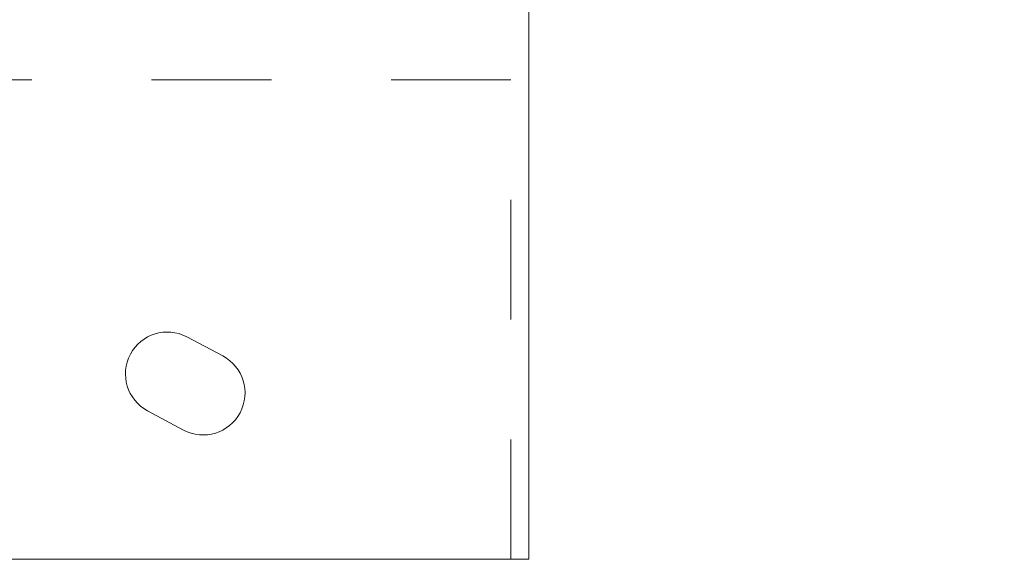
# Model space of a CAD drawing. Header units: metres. Extents: x -3.6 to 90.7, y -11.1 to 18.
# Tile 33 of 256: x 4.585 to 5.407, y 1.01 to 1.46. Entities that reach past the tile are written whole.
import ezdxf

# ---------------------------------------------------------------- set-up
doc = ezdxf.new("R2010")
doc.units = ezdxf.units.M
doc.header["$MEASUREMENT"] = 0
doc.linetypes.add('Strichlinie eng', pattern=[0.115, 0.075, -0.04])
doc.linetypes.add('Wipeout_Contour', pattern=[1, 0, -1])
doc.layers.add('152 - Bemaßung_ Beschriftung.Ausbau', color=7, linetype='Continuous')
doc.layers.add('701 - Einrichtung.Möbel', color=7, linetype='Continuous')
doc.styles.add('ERSTELLTER_STIL_2', font='txt')
doc.dimstyles.new('ERSTELLTER_STIL__3', dxfattribs={"dimtxt": 0.1, "dimasz": 0.0532, "dimexe": 0.18, "dimexo": 0.0625, "dimgap": 0, "dimtad": 1, "dimtih": 1, "dimtoh": 1, "dimzin": 0, "dimdsep": 46, "dimtxsty": 'ERSTELLTER_STIL_2', "dimblk": 'ARROWHEAD_2', "dimblk1": 'ARROWHEAD_2', "dimblk2": 'ARROWHEAD_2', "dimcen": 0.09, "dimse1": 1, "dimse2": 1, "dimclrd": 7, "dimclre": 7, "dimclrt": 7, "dimazin": 0, "dimtfac": 1, "dimtdec": 4, "dimtmove": 0, "dimatfit": 3, "dimfxl": 1, "dimtolj": 1, "dimtzin": 0, "dimarcsym": 0})

# ---------------------------------------------------------------- blocks, each defined once
blk = doc.blocks.new('*D420')
at = {"layer": '152 - Bemaßung_ Beschriftung.Ausbau', "color": 7, "linetype": 'Continuous', "lineweight": 5}
for p, q in [((4.20997, -4.6125), (4.20997, -4.5075)), ((4.23018, -4.525), (4.18977, -4.595)), ((7.68021, -4.525), (7.63979, -4.595)), ((4.02497, -4.56), (4.20997, -4.56)), ((4.20997, -4.56), (7.66, -4.56))]:
    blk.add_line(p, q, dxfattribs=at)
at = {"layer": '152 - Bemaßung_ Beschriftung.Ausbau', "color": 7, "lineweight": 5, "char_height": 0.1, "attachment_point": 7, "style": 'ERSTELLTER_STIL_2'}
for s, insert in [('\\A1;{\\pql;\\fArial|b0|i0|c0|p38;3,45}', (5.72607, -4.54)), ('\\A1;{\\pql;\\fArial|b0|i0|c0|p38;15}', (7.488, -4.54))]:
    blk.add_mtext(s, dxfattribs=dict(at, insert=insert))
blk = doc.blocks.new('ARROWHEAD_2')
at = {"color": 0, "linetype": 'Continuous', "lineweight": 0}
for p, q in [((-0.378, -0.655), (0.378, 0.655)), ((0, 0), (-1, 0))]:
    blk.add_line(p, q, dxfattribs=at)
blk = doc.blocks.new('*D421')
at = {"layer": '152 - Bemaßung_ Beschriftung.Ausbau', "color": 7, "linetype": 'Continuous', "lineweight": 5}
for p, q in [((7.66, -4.6125), (7.66, -4.5075)), ((7.81, -4.6125), (7.81, -4.5075)), ((7.68021, -4.525), (7.63979, -4.595)), ((7.83021, -4.525), (7.78979, -4.595)), ((4.20997, -4.56), (7.66, -4.56)), ((7.66, -4.56), (7.81, -4.56))]:
    blk.add_line(p, q, dxfattribs=at)

msp = doc.modelspace()

# ---------------------------------------------------------------- wipeouts: each hides what was drawn before it
at = {"color": 254, "linetype": 'Wipeout_Contour', "lineweight": 0, "ltscale": 34.297096}
msp.add_wipeout([(4.20999, 3.00998), (4.20999, 1.00998), (5.00999, 1.00998), (5.00999, 2.20998), (6.40999, 2.20998), (6.40999, 3.00998)], dxfattribs=at).dxf.layer = '701 - Einrichtung.Möbel'

# ---------------------------------------------------------------- next in the draw order: linework, layer by layer
at = {"layer": '701 - Einrichtung.Möbel', "color": 7, "linetype": 'Strichlinie eng', "lineweight": 5}
for p, q in [((4.99499, 1.40998), (4.20999, 1.40998)), ((4.99499, 1.00998), (4.99499, 1.40998))]:
    msp.add_line(p, q, dxfattribs=at)
at = {"layer": '701 - Einrichtung.Möbel', "color": 7, "linetype": 'Continuous', "lineweight": 5, "flags": 128}
msp.add_lwpolyline([(4.20999, 3.00998), (4.20999, 1.00998), (5.00999, 1.00998), (5.00999, 2.20998), (6.40999, 2.20998), (6.40999, 3.00998)], close=True, dxfattribs=at)
msp.add_lwpolyline([(4.70658, 1.12584), (4.69157, 1.13383, -0.994302), (4.72445, 1.19562), (4.75446, 1.17965, -1), (4.72158, 1.11786)], format="xyb", close=True, dxfattribs=at)

# ---------------------------------------------------------------- next in the draw order: dimensions: what is measured, and where the dimension line sits
at = {"layer": '152 - Bemaßung_ Beschriftung.Ausbau', "color": 7, "linetype": 'Continuous', "lineweight": 5}
for base, p1, p2, picture, middle in [((7.66, -4.56), (4.20997, 3.25749), (7.66, 2.94998), '*D420', (5.85596, -4.49)), ((7.81, -4.56), (7.66, 2.94998), (7.81, 2.94998), '*D421', (7.56423, -4.49))]:
    dim = msp.add_linear_dim(base=base, p1=p1, p2=p2, dimstyle='ERSTELLTER_STIL__3', dxfattribs=at)
    dim.commit()
    dim.dimension.update_dxf_attribs({"geometry": picture, "text_midpoint": middle, "dimtype": 160})

doc.saveas('drawing.dxf')
